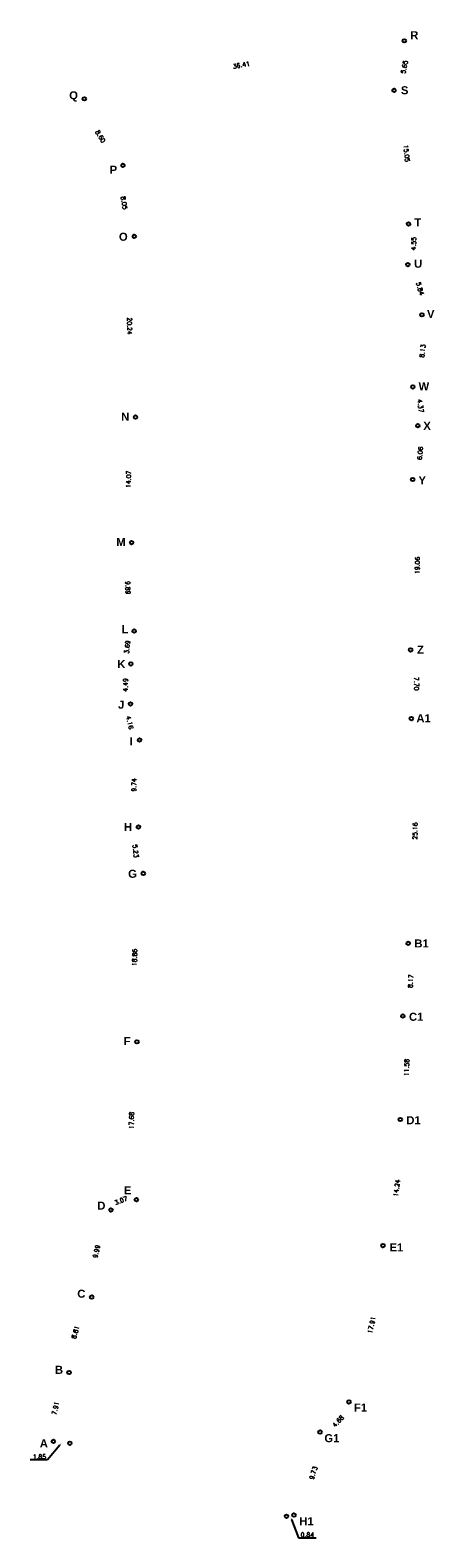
# Model space of a CAD drawing. Header units: metres. Extents: x 347609 to 778661, y 8548087 to 17156749.
# Tile 49 of 49: x 778616 to 778661, y 17156580 to 17156749. Entities that reach past the tile are written whole.
import ezdxf
from ezdxf import colors
from ezdxf.entities.mleader import LeaderData, LeaderLine
from ezdxf.enums import TextEntityAlignment as Align
from ezdxf.math import Vec2, Vec3

# ---------------------------------------------------------------- set-up
doc = ezdxf.new("R2010")
doc.units = ezdxf.units.M
for name, color, linetype in [('00_TEXTO', 7, 'Continuous'), ('manzanas', 2, 'Continuous'), ('VERTICES', 244, 'Continuous')]:
    doc.layers.add(name, color=color, linetype=linetype)
doc.layers.add('DISTANCIA', color=7, linetype='Continuous', lineweight=9)
doc.styles.add('ROMANS', font='romans.shx')
doc.styles.get("Standard").update_dxf_attribs({"font": 'simplex.shx'})
doc.styles.add('VERTICES', font='sanssb__.ttf')

# ---------------------------------------------------------------- blocks, each defined once
blk = doc.blocks.new('A$C5db2c36f')
at = {"layer": 'VERTICES', "color": 6}
for centre in [(389329.97, 8578428.15), (389328.82, 8578422.61), (389294.14, 8578421.66), (389298.46, 8578414.22), (389330.45, 8578407.65), (389299.73, 8578406.27), (389330.37, 8578403.1), (389331.94, 8578397.48), (389330.92, 8578389.41), (389299.86, 8578386.03), (389331.48, 8578385.07), (389330.91, 8578379.04), (389299.43, 8578371.97), (389299.72, 8578362.08), (389330.67, 8578359.97), (389299.34, 8578358.4), (389299.31, 8578353.92), (389330.76, 8578352.28), (389300.32, 8578349.88), (389300.19, 8578340.15), (389300.74, 8578334.95), (389330.41, 8578327.12), (389329.8, 8578318.98), (389300.02, 8578316.1), (389329.52, 8578307.4), (389297.12, 8578297.27), (389299.96, 8578298.43), (389327.58, 8578293.29), (389294.96, 8578287.52), (389292.43, 8578279.08), (389323.77, 8578275.79), (389320.53, 8578272.41), (389290.67, 8578271.38), (389292.51, 8578271.16), (389316.78, 8578262.98), (389317.61, 8578263.12)]:
    blk.add_circle(centre, 0.2, dxfattribs=at)
at = {"layer": 'DISTANCIA', "style": 'ROMANS'}
for s, rotation, p in [('36.41', 10.2575, (389311.71, 8578425.44)), ('5.65', 78.249, (389329.97, 8578425.22)), ('8.60', 300.1085, (389295.94, 8578417.45)), ('15.05', 276.22, (389330.23, 8578415.54)), ('8.05', 279.1358, (389298.59, 8578410.01)), ('4.55', 88.9506, (389331.02, 8578405.44)), ('5.84', 285.6022, (389331.74, 8578400.4)), ('20.24', 270.3492, (389299.2, 8578396.22)), ('8.13', 82.8244, (389332.01, 8578393.44)), ('4.37', 277.2776, (389331.78, 8578387.28)), ('6.06', 84.6147, (389331.74, 8578381.98)), ('14.07', 88.2658, (389299.09, 8578379.07)), ('19.06', 89.2781, (389331.43, 8578369.43)), ('9.89', 271.6572, (389299.01, 8578366.93)), ('3.69', 84.0849, (389298.94, 8578360.29)), ('4.49', 89.6972, (389298.75, 8578356.05)), ('7.70', 270.6602, (389331.33, 8578356.18)), ('4.16', 284.0346, (389299.21, 8578351.83)), ('9.74', 89.2117, (389299.7, 8578344.86)), ('25.16', 89.2027, (389331.17, 8578339.69)), ('5.23', 276.087, (389299.88, 8578337.45)), ('18.86', 87.8175, (389299.76, 8578325.54)), ('8.17', 85.7224, (389330.68, 8578322.88)), ('11.58', 88.6382, (389330.23, 8578313.22)), ('17.68', 89.7915, (389299.42, 8578307.29)), ('14.24', 82.1435, (389329.13, 8578299.73)), ('3.07', 22.1804, (389298.23, 8578298.33)), ('9.99', 77.4926, (389295.5, 8578292.63)), ('8.81', 73.3668, (389293.13, 8578283.59)), ('17.91', 77.7276, (389326.31, 8578284.41)), ('7.91', 77.1136, (389290.91, 8578275.09)), ('4.68', 46.2341, (389322.55, 8578273.63)), ('9.73', 72.5053, (389319.79, 8578267.84))]:
    blk.add_text(s, height=0.5, rotation=rotation, dxfattribs=at).set_placement(p, align=Align.MIDDLE)
for s, p in [('1.85', (389289.09, 8578269.65)), ('0.84', (389319.11, 8578260.92))]:
    blk.add_text(s, height=0.5, dxfattribs=at).set_placement(p, align=Align.MIDDLE)
at = {"layer": 'VERTICES', "style": 'VERTICES'}
for s, p in [('R', (389331.09, 8578428.78)), ('Q', (389292.93, 8578421.93)), ('S', (389330.01, 8578422.62)), ('P', (389297.39, 8578413.72)), ('T', (389331.48, 8578407.84)), ('O', (389298.5, 8578406.22)), ('U', (389331.52, 8578403.19)), ('V', (389332.93, 8578397.58)), ('W', (389332.16, 8578389.46)), ('N', (389298.72, 8578386.07)), ('X', (389332.52, 8578385.05)), ('Y', (389331.98, 8578378.96)), ('M', (389298.24, 8578372.04)), ('L', (389298.68, 8578362.29)), ('Z', (389331.78, 8578360)), ('K', (389298.28, 8578358.38)), ('J', (389298.26, 8578353.83)), ('A1', (389332.13, 8578352.32)), ('I', (389299.39, 8578349.75)), ('H', (389299.03, 8578340.15)), ('G', (389299.53, 8578334.91)), ('B1', (389331.9, 8578327.11)), ('C1', (389331.3, 8578318.9)), ('F', (389298.93, 8578316.18)), ('D1', (389331, 8578307.32)), ('E', (389298.99, 8578299.46)), ('D', (389296.04, 8578297.76)), ('E1', (389329.08, 8578293.08)), ('C', (389293.8, 8578287.9)), ('B', (389291.3, 8578279.38)), ('F1', (389325.07, 8578275.16)), ('G1', (389321.86, 8578271.73)), ('A', (389289.6, 8578271.15)), ('H1', (389319.01, 8578262.43))]:
    blk.add_text(s, height=0.9, dxfattribs=at).set_placement(p, align=Align.MIDDLE)
at = {"layer": '00_TEXTO', "color": 0, "lineweight": 9}
ml = blk.add_multileader_mtext('Standard', dxfattribs=at)
ml.set_content('')
ml.set_leader_properties()
ml.build(insert=Vec2(0, 0))
ml.multileader.update_dxf_attribs({"text_right_attachment_type": 6, "dogleg_length": 3, "arrow_head_size": 0.3})
ctx = ml.context
ctx.base_point, ctx.char_height, ctx.arrow_head_size, ctx.landing_gap_size, ctx.plane_origin = Vec3(389288.06, 8578269.32), 0.009, 0.3, 0.0045, Vec3(389288.64, 8578263.34)
ctx.right_attachment, ctx.text_align_type = 6, 2
notes = []
notes.append((ctx, [(0, (1, 1, 0), (389290.02, 8578269.32), (-1, 0), 1.95, [(0, [(389291.57, 8578271.17)], 0, [])])]))
ctx.mtext.insert, ctx.mtext.text_direction, ctx.mtext.rotation, ctx.mtext.alignment, ctx.mtext.flow_direction = Vec3(389288.07, 8578269.31), Vec3(-1, 0), 3.141593, 3, 5
ml = blk.add_multileader_mtext('Standard', dxfattribs=at)
ml.set_content('')
ml.set_leader_properties()
ml.build(insert=Vec2(0, 0))
ml.multileader.update_dxf_attribs({"text_right_attachment_type": 6, "dogleg_length": 3, "arrow_head_size": 0.3})
ctx = ml.context
ctx.base_point, ctx.char_height, ctx.arrow_head_size, ctx.landing_gap_size, ctx.plane_origin = Vec3(389320.08, 8578260.58), 0.009, 0.3, 0.0045, Vec3(389314.3, 8578255.06)
ctx.right_attachment = 6
notes.append((ctx, [(1, (1, 1, 0), (389318.13, 8578260.58), (1, 0), 1.95, [(0, [(389317.23, 8578262.89)], 0, [])])]))
ctx.mtext.insert, ctx.mtext.text_direction, ctx.mtext.rotation, ctx.mtext.flow_direction = Vec3(389320.08, 8578260.58), Vec3(-1, 0), 3.141593, 5
for ctx, leaders in notes:
    for number, flags, end, landing, length, lines in leaders:
        leader = LeaderData()
        leader.index, (leader.has_last_leader_line, leader.has_dogleg_vector, leader.attachment_direction) = number, flags
        leader.last_leader_point, leader.dogleg_vector, leader.dogleg_length = Vec3(end), Vec3(landing), length
        for number, points, colour, breaks in lines:
            line = LeaderLine()
            line.index, line.vertices, line.color, line.breaks = number, Vec3.list(points), colors.encode_raw_color(colour), breaks
            leader.lines.append(line)
        ctx.leaders.append(leader)

msp = doc.modelspace()

# ---------------------------------------------------------------- block references
at = {"layer": 'manzanas'}
msp.add_blockref('A$C5db2c36f', (389327.83, 8578319.84), dxfattribs=at)

doc.saveas('drawing.dxf')
